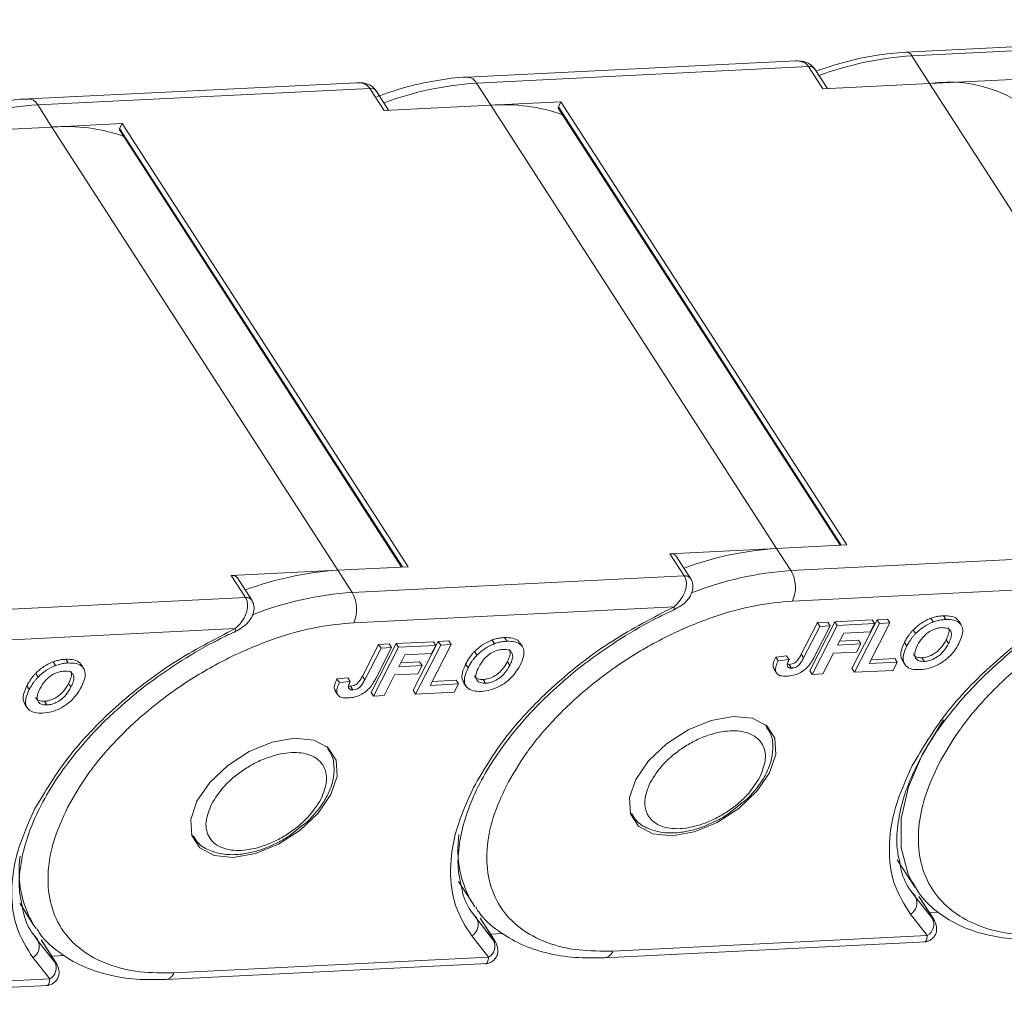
# Model space of a CAD drawing. Header units: millimetres. Extents: x 3378 to 3879, y -297 to 55.
# Tile 23 of 31: x 3682 to 3714, y 0 to 32. Entities that reach past the tile are written whole.
import ezdxf

# ---------------------------------------------------------------- set-up
doc = ezdxf.new("R2010")
doc.units = ezdxf.units.MM

msp = doc.modelspace()

# ---------------------------------------------------------------- linework, layer by layer
at = {"color": 7, "linetype": 'Continuous', "lineweight": 15}
for p, q in [((3732.574, 32.055), (3711.15, 30.994)), ((3711.336, 30.874), (3732.865, 31.94)), ((3707.548, 30.706), (3696.803, 30.174)), ((3711.92, 29.969), (3711.336, 30.874)), ((3697.101, 29.983), (3707.964, 30.52)), ((3707.964, 30.52), (3708.431, 29.796)), ((3708.58, 29.803), (3708.169, 30.439)), ((3718.379, 30.289), (3711.92, 29.969)), ((3693.196, 29.996), (3682.451, 29.464)), ((3697.568, 29.258), (3697.101, 29.983)), ((3708.431, 29.796), (3711.92, 29.969)), ((3711.92, 29.969), (3721.272, 15.481)), ((3682.748, 29.272), (3693.611, 29.81)), ((3693.611, 29.81), (3694.079, 29.085)), ((3694.228, 29.093), (3693.817, 29.729)), ((3699.865, 29.372), (3697.568, 29.258)), ((3699.865, 29.372), (3699.78, 29.207)), ((3709.216, 14.884), (3699.865, 29.372)), ((3683.216, 28.547), (3682.748, 29.272)), ((3694.079, 29.085), (3697.568, 29.258)), ((3697.568, 29.258), (3706.919, 14.77)), ((3699.778, 29.163), (3709.002, 14.873)), ((3709.031, 14.875), (3699.78, 29.207)), ((3679.727, 28.375), (3683.216, 28.547)), ((3685.512, 28.661), (3683.216, 28.547)), ((3683.216, 28.547), (3692.567, 14.059)), ((3685.426, 28.452), (3694.649, 14.162)), ((3685.512, 28.661), (3685.428, 28.497)), ((3694.679, 14.164), (3685.428, 28.497)), ((3694.864, 14.173), (3685.512, 28.661)), ((3706.919, 14.77), (3709.216, 14.884)), ((3706.919, 14.77), (3703.43, 14.597)), ((3703.43, 14.597), (3703.898, 13.873)), ((3704.103, 13.792), (3703.636, 14.516)), ((3707.387, 14.046), (3706.919, 14.77)), ((3718.25, 14.583), (3707.387, 14.046)), ((3692.567, 14.059), (3694.864, 14.173)), ((3692.567, 14.059), (3689.078, 13.887)), ((3689.078, 13.887), (3689.545, 13.162)), ((3693.035, 13.335), (3692.567, 14.059)), ((3703.898, 13.873), (3693.035, 13.335)), ((3689.751, 13.081), (3689.284, 13.806)), ((3704.1, 13.798), (3704.103, 13.792)), ((3707.436, 13.051), (3717.917, 13.57)), ((3689.545, 13.162), (3678.682, 12.624)), ((3689.747, 13.087), (3689.751, 13.081)), ((3693.084, 12.341), (3703.565, 12.859)), ((3712.373, 12.568), (3712.451, 12.447)), ((3707.722, 11.309), (3708.252, 12.344)), ((3708.006, 10.774), (3708.826, 12.372)), ((3708.084, 10.653), (3708.904, 12.252)), ((3708.675, 12.24), (3708.158, 11.233)), ((3708.252, 12.344), (3708.597, 12.361)), ((3708.252, 12.344), (3708.33, 12.223)), ((3708.33, 12.223), (3708.675, 12.24)), ((3708.597, 12.361), (3708.675, 12.24)), ((3708.826, 12.372), (3710.045, 12.433)), ((3708.826, 12.372), (3708.904, 12.252)), ((3708.904, 12.252), (3710.123, 12.312)), ((3709.384, 10.842), (3710.204, 12.441)), ((3709.462, 10.722), (3710.282, 12.32)), ((3710.627, 12.337), (3709.944, 11.005)), ((3710.123, 12.312), (3709.986, 12.046)), ((3710.045, 12.433), (3710.123, 12.312)), ((3710.204, 12.441), (3710.549, 12.458)), ((3710.204, 12.441), (3710.282, 12.32)), ((3710.282, 12.32), (3710.627, 12.337)), ((3710.549, 12.458), (3710.627, 12.337)), ((3711.963, 12.486), (3712.04, 12.366)), ((3712.953, 12.272), (3712.875, 12.392)), ((3678.731, 11.63), (3689.213, 12.149)), ((3707.8, 11.189), (3708.33, 12.223)), ((3709.112, 12.002), (3708.912, 11.613)), ((3709.986, 12.046), (3709.112, 12.002)), ((3711.387, 12.107), (3711.465, 11.986)), ((3693.369, 10.599), (3693.9, 11.633)), ((3693.653, 10.063), (3694.473, 11.662)), ((3693.9, 11.633), (3694.245, 11.65)), ((3693.9, 11.633), (3693.978, 11.513)), ((3694.245, 11.65), (3694.323, 11.53)), ((3694.473, 11.662), (3695.693, 11.722)), ((3694.473, 11.662), (3694.551, 11.541)), ((3694.551, 11.541), (3695.77, 11.601)), ((3695.032, 10.132), (3695.852, 11.73)), ((3695.11, 10.011), (3695.93, 11.609)), ((3696.275, 11.626), (3695.591, 10.294)), ((3695.77, 11.601), (3695.634, 11.335)), ((3695.693, 11.722), (3695.77, 11.601)), ((3695.852, 11.73), (3696.197, 11.747)), ((3695.852, 11.73), (3695.93, 11.609)), ((3695.93, 11.609), (3696.275, 11.626)), ((3696.197, 11.747), (3696.275, 11.626)), ((3697.61, 11.776), (3697.688, 11.655)), ((3698.02, 11.857), (3698.098, 11.737)), ((3698.601, 11.561), (3698.523, 11.682)), ((3708.912, 11.613), (3709.671, 11.651)), ((3708.978, 11.741), (3709.593, 11.771)), ((3709.671, 11.651), (3709.535, 11.384)), ((3709.593, 11.771), (3709.671, 11.651)), ((3711.099, 11.697), (3711.177, 11.576)), ((3712.542, 11.658), (3712.464, 11.779)), ((3693.447, 10.478), (3693.978, 11.513)), ((3693.731, 9.943), (3694.551, 11.541)), ((3694.323, 11.53), (3693.806, 10.522)), ((3693.978, 11.513), (3694.323, 11.53)), ((3694.76, 11.292), (3694.56, 10.902)), ((3695.634, 11.335), (3694.76, 11.292)), ((3697.035, 11.396), (3697.113, 11.276)), ((3707.8, 11.189), (3707.722, 11.309)), ((3708.776, 11.347), (3708.429, 10.67)), ((3709.535, 11.384), (3708.776, 11.347)), ((3683.258, 11.065), (3683.336, 10.944)), ((3683.668, 11.147), (3683.746, 11.026)), ((3684.248, 10.85), (3684.17, 10.971)), ((3694.626, 11.03), (3695.241, 11.061)), ((3695.241, 11.061), (3695.319, 10.94)), ((3696.746, 10.986), (3696.824, 10.865)), ((3698.189, 10.948), (3698.111, 11.068)), ((3706.89, 11.218), (3707.246, 11.256)), ((3706.89, 11.218), (3706.968, 11.097)), ((3707.324, 11.135), (3706.968, 11.097)), ((3707.246, 11.256), (3707.324, 11.135)), ((3707.33, 10.98), (3707.408, 10.859)), ((3709.944, 11.005), (3710.864, 11.051)), ((3710.009, 11.133), (3710.786, 11.171)), ((3710.864, 11.051), (3710.727, 10.784)), ((3710.786, 11.171), (3710.864, 11.051)), ((3711.031, 11.104), (3711.109, 10.983)), ((3711.673, 11.195), (3711.751, 11.074)), ((3682.683, 10.686), (3682.761, 10.565)), ((3694.423, 10.636), (3694.076, 9.96)), ((3695.182, 10.674), (3694.423, 10.636)), ((3694.56, 10.902), (3695.319, 10.94)), ((3695.319, 10.94), (3695.182, 10.674)), ((3706.833, 10.825), (3706.911, 10.704)), ((3708.006, 10.774), (3708.084, 10.653)), ((3708.429, 10.67), (3708.084, 10.653)), ((3709.384, 10.842), (3709.462, 10.722)), ((3710.727, 10.784), (3709.462, 10.722)), ((3683.837, 10.237), (3683.759, 10.358)), ((3692.538, 10.507), (3692.893, 10.545)), ((3692.538, 10.507), (3692.616, 10.387)), ((3692.971, 10.424), (3692.616, 10.387)), ((3692.893, 10.545), (3692.971, 10.424)), ((3693.447, 10.478), (3693.369, 10.599)), ((3695.591, 10.294), (3696.512, 10.34)), ((3695.657, 10.422), (3696.434, 10.461)), ((3696.512, 10.34), (3696.375, 10.074)), ((3696.434, 10.461), (3696.512, 10.34)), ((3696.679, 10.393), (3696.757, 10.273)), ((3697.32, 10.485), (3697.398, 10.364)), ((3682.394, 10.275), (3682.472, 10.155)), ((3692.481, 10.114), (3692.559, 9.993)), ((3692.978, 10.27), (3693.055, 10.149)), ((3693.653, 10.063), (3693.731, 9.943)), ((3695.032, 10.132), (3695.11, 10.011)), ((3696.375, 10.074), (3695.11, 10.011)), ((3682.326, 9.683), (3682.404, 9.562)), ((3682.968, 9.774), (3683.046, 9.653)), ((3694.076, 9.96), (3693.731, 9.943)), ((3706.559, 9.002), (3706.609, 8.93)), ((3706.602, 8.942), (3706.567, 8.996)), ((3692.207, 8.291), (3692.257, 8.22)), ((3692.249, 8.231), (3692.214, 8.285)), ((3702.167, 6.077), (3702.128, 6.142)), ((3702.131, 6.132), (3702.165, 6.079)), ((3705.311, 6.074), (3705.742, 6.41)), ((3690.959, 5.363), (3691.39, 5.7)), ((3687.814, 5.366), (3687.776, 5.431)), ((3687.778, 5.422), (3687.813, 5.368)), ((3710.865, 4.594), (3711.449, 3.689)), ((3696.512, 3.884), (3696.98, 3.159)), ((3711.463, 3.368), (3711.301, 3.593)), ((3711.449, 3.689), (3711.349, 3.857)), ((3711.382, 3.492), (3711.463, 3.368)), ((3712.014, 2.668), (3711.463, 3.368)), ((3711.58, 3.383), (3711.572, 3.394)), ((3711.572, 3.394), (3712.039, 2.67)), ((3712.048, 2.658), (3711.58, 3.383)), ((3682.16, 3.173), (3682.627, 2.449)), ((3697.051, 3.055), (3696.98, 3.159)), ((3697.11, 2.657), (3696.949, 2.883)), ((3697.03, 2.782), (3697.11, 2.657)), ((3697.662, 1.958), (3697.11, 2.657)), ((3697.228, 2.672), (3697.219, 2.683)), ((3697.219, 2.683), (3697.687, 1.959)), ((3697.695, 1.948), (3697.228, 2.672)), ((3711.848, 2.117), (3711.296, 2.816)), ((3712.201, 2.882), (3711.913, 2.867)), ((3712.039, 2.67), (3712.048, 2.658)), ((3712.048, 2.658), (3712.051, 2.653)), ((3682.698, 2.344), (3682.627, 2.449)), ((3682.758, 1.946), (3682.596, 2.172)), ((3682.677, 2.071), (3682.758, 1.946)), ((3683.31, 1.247), (3682.758, 1.946)), ((3682.875, 1.961), (3682.867, 1.973)), ((3682.867, 1.973), (3683.335, 1.248)), ((3683.343, 1.237), (3682.875, 1.961)), ((3697.495, 1.406), (3696.944, 2.105)), ((3697.973, 2.177), (3697.56, 2.157)), ((3697.687, 1.959), (3697.695, 1.948)), ((3697.695, 1.948), (3697.698, 1.942)), ((3701.564, 1.608), (3711.848, 2.117)), ((3701.288, 1.387), (3711.812, 1.908)), ((3683.143, 0.695), (3682.591, 1.395)), ((3683.62, 1.467), (3683.208, 1.446)), ((3687.212, 0.897), (3697.495, 1.406)), ((3683.335, 1.248), (3683.343, 1.237)), ((3683.343, 1.237), (3683.346, 1.232)), ((3686.935, 0.677), (3697.46, 1.198)), ((3672.86, 0.186), (3683.143, 0.695)), ((3672.583, -0.034), (3683.107, 0.487))]:
    msp.add_line(p, q, dxfattribs=at)
at = {"color": 7, "linetype": 'Continuous', "lineweight": 15, "flags": 128}
for points in [[(3703.546, 12.76), (3703.557, 12.763), (3703.567, 12.781), (3703.57, 12.814), (3703.565, 12.859)], [(3689.194, 12.049), (3689.205, 12.053), (3689.215, 12.071), (3689.218, 12.103), (3689.213, 12.149)], [(3706.689, 7.438), (3706.273, 6.83), (3705.683, 6.271), (3704.977, 5.816), (3704.225, 5.508), (3703.5, 5.379), (3702.872, 5.441), (3702.404, 5.688), (3702.142, 6.096), (3702.11, 6.624), (3702.312, 7.221), (3702.728, 7.829), (3703.318, 8.388), (3704.023, 8.843), (3704.775, 9.15), (3705.501, 9.279), (3706.128, 9.217), (3706.596, 8.971), (3706.859, 8.563), (3706.891, 8.035), (3706.689, 7.438)], [(3711.349, 3.857), (3711.217, 4.126), (3710.991, 4.985), (3710.996, 5.945), (3711.231, 6.976), (3711.689, 8.049), (3712.356, 9.13), (3712.384, 9.169)], [(3692.337, 6.727), (3691.92, 6.119), (3691.331, 5.56), (3690.625, 5.105), (3689.873, 4.798), (3689.147, 4.669), (3688.52, 4.731), (3688.052, 4.978), (3687.789, 5.385), (3687.757, 5.913), (3687.959, 6.51), (3688.376, 7.118), (3688.965, 7.677), (3689.671, 8.133), (3690.423, 8.44), (3691.148, 8.569), (3691.776, 8.507), (3692.244, 8.26), (3692.507, 7.853), (3692.539, 7.324), (3692.337, 6.727)]]:
    msp.add_lwpolyline(points, dxfattribs=at)
at = {"color": 7, "linetype": 'Continuous', "lineweight": 15}
for centre, radius, start, end in [((3711.146, 30.783), 0.211, 25.5746, 88.8861), ((3712.04, 20.143), 10.755, 93.7533, 110.3175), ((3708.001, 30.312), 0.211, 36.974, 100.011), ((3697.806, 19.245), 10.76, 93.7576, 110.3133), ((3696.796, 29.837), 0.337, 25.5699, 88.933), ((3712.557, 25.706), 4.31, 38.4888, 98.4962), ((3693.648, 29.602), 0.211, 36.974, 100.011), ((3682.444, 29.126), 0.337, 25.5699, 88.933), ((3683.453, 18.535), 10.76, 93.7576, 110.3133), ((3698.012, 23.557), 5.719, 70.5478, 94.4516), ((3699.816, 29.183), 0.0433, 146.4779, 207.8845), ((3683.66, 22.846), 5.719, 70.5478, 94.4516), ((3685.464, 28.473), 0.0433, 146.4779, 207.8845), ((3703.467, 14.389), 0.211, 36.974, 100.011), ((3707.625, 4.033), 10.76, 93.7576, 110.3133), ((3689.115, 13.678), 0.211, 36.974, 100.011), ((3693.272, 3.322), 10.76, 93.7576, 110.3133), ((3703.934, 13.662), 0.214, 39.3326, 99.7639), ((3708.109, 3.201), 10.869, 93.8089, 111.4921), ((3706.452, 13.501), 1.082, 335.4428, 30.2318), ((3693.757, 2.49), 10.869, 93.8089, 111.4921), ((3692.1, 12.79), 1.082, 335.4428, 30.2318), ((3689.582, 12.951), 0.214, 39.3326, 99.7639), ((3699.913, 4.922), 3.422, 171.6495, 211.0055), ((3685.56, 4.211), 3.422, 171.6495, 211.0055), ((3711.086, 3.18), 0.421, 299.9491, 26.4223), ((3696.734, 2.47), 0.421, 299.9491, 26.4223), ((3711.638, 2.481), 0.421, 299.9491, 26.4223), ((3682.381, 1.759), 0.421, 299.9491, 26.4223), ((3697.285, 1.771), 0.421, 299.9491, 26.4223), ((3701.235, 1.738), 0.355, 278.726, 338.441), ((3682.933, 1.06), 0.421, 299.9491, 26.4223), ((3686.882, 1.027), 0.355, 278.726, 338.441)]:
    msp.add_arc(centre, radius, start, end, dxfattribs=at)
for points, knots in [([(3711.15, 30.993), (3710.821, 30.966), (3710.171, 30.911), (3709.176, 30.696), (3708.517, 30.479), (3708.2, 30.374)], [0, 0, 0, 0, 0.346878, 0.686398, 1, 1, 1, 1]), ([(3708.165, 30.445), (3708.136, 30.483), (3708.082, 30.552), (3707.956, 30.637), (3707.777, 30.704), (3707.629, 30.705), (3707.545, 30.706)], [0, 0, 0, 0, 0.2062688, 0.3824797, 0.6482471, 1, 1, 1, 1]), ([(3707.964, 30.52), (3707.939, 30.552), (3707.887, 30.617), (3707.779, 30.676), (3707.664, 30.707), (3707.585, 30.705), (3707.548, 30.704)], [0, 0, 0, 0, 0.259088, 0.529724, 0.78015, 1, 1, 1, 1]), ([(3693.813, 29.735), (3693.784, 29.772), (3693.73, 29.841), (3693.603, 29.926), (3693.424, 29.993), (3693.277, 29.995), (3693.192, 29.995)], [0, 0, 0, 0, 0.206269, 0.38248, 0.648247, 1, 1, 1, 1]), ([(3693.611, 29.81), (3693.586, 29.842), (3693.535, 29.907), (3693.427, 29.965), (3693.312, 29.997), (3693.233, 29.994), (3693.196, 29.993)], [0, 0, 0, 0, 0.2590884, 0.5297243, 0.7801504, 1, 1, 1, 1]), ([(3696.803, 30.172), (3696.793, 30.173), (3696.463, 30.177), (3695.773, 30.069), (3694.793, 29.87), (3694.148, 29.648), (3693.845, 29.543)], [0, 0, 0, 0, 0.010168, 0.361832, 0.700648, 1, 1, 1, 1]), ([(3682.45, 29.462), (3682.441, 29.462), (3682.11, 29.466), (3681.421, 29.358), (3680.465, 29.166), (3679.846, 28.953), (3679.568, 28.857)], [0, 0, 0, 0, 0.0104294, 0.3711195, 0.7186308, 1, 1, 1, 1]), ([(3703.565, 12.859), (3703.637, 12.93), (3703.78, 13.071), (3703.904, 13.3), (3703.958, 13.487), (3703.972, 13.629), (3703.956, 13.762), (3703.917, 13.836), (3703.898, 13.873)], [0, 0, 0, 0, 0.247995, 0.498151, 0.630033, 0.748815, 0.87713, 1, 1, 1, 1]), ([(3712.215, 7.711), (3712.421, 8.073), (3712.847, 8.818), (3713.782, 9.939), (3714.938, 11.029), (3716.286, 12.017), (3717.742, 12.839), (3719.212, 13.443), (3720.618, 13.834), (3721.472, 13.914), (3721.887, 13.954)], [0, 0, 0, 0, 0.116516, 0.240011, 0.368641, 0.5, 0.631359, 0.759989, 0.883484, 1, 1, 1, 1]), ([(3703.554, 12.762), (3703.632, 12.802), (3703.79, 12.884), (3703.964, 13.034), (3704.084, 13.192), (3704.163, 13.358), (3704.187, 13.532), (3704.161, 13.686), (3704.12, 13.76), (3704.099, 13.798)], [0, 0, 0, 0, 0.193695, 0.390951, 0.501943, 0.632307, 0.798882, 0.897194, 1, 1, 1, 1]), ([(3711.354, 7.669), (3711.689, 8.234), (3712.371, 9.384), (3713.961, 11.032), (3715.839, 12.503), (3717.233, 13.218), (3717.917, 13.57)], [0, 0, 0, 0, 0.245823, 0.5, 0.754177, 1, 1, 1, 1]), ([(3689.202, 12.051), (3689.28, 12.091), (3689.438, 12.173), (3689.612, 12.323), (3689.732, 12.481), (3689.81, 12.648), (3689.834, 12.821), (3689.808, 12.975), (3689.768, 13.049), (3689.747, 13.087)], [0, 0, 0, 0, 0.193695, 0.390951, 0.501943, 0.632307, 0.798882, 0.897194, 1, 1, 1, 1]), ([(3689.213, 12.149), (3689.284, 12.219), (3689.428, 12.36), (3689.552, 12.589), (3689.606, 12.777), (3689.619, 12.918), (3689.604, 13.051), (3689.565, 13.126), (3689.545, 13.162)], [0, 0, 0, 0, 0.247995, 0.498151, 0.630033, 0.748815, 0.87713, 1, 1, 1, 1]), ([(3707.436, 13.051), (3707.035, 13.013), (3706.208, 12.935), (3704.848, 12.557), (3703.426, 11.973), (3702.017, 11.177), (3700.713, 10.221), (3699.594, 9.166), (3698.689, 8.082), (3698.278, 7.361), (3698.078, 7.011)], [0, 0, 0, 0, 0.116516, 0.240011, 0.368641, 0.5, 0.631359, 0.759989, 0.883484, 1, 1, 1, 1]), ([(3697.001, 6.958), (3697.336, 7.524), (3698.018, 8.674), (3699.608, 10.322), (3701.487, 11.793), (3702.88, 12.508), (3703.565, 12.859)], [0, 0, 0, 0, 0.245823, 0.5, 0.754177, 1, 1, 1, 1]), ([(3702.907, 12.444), (3703.065, 12.526), (3703.279, 12.638), (3703.497, 12.732), (3703.555, 12.757)], [0, 0, 0, 0, 0.735992, 1, 1, 1, 1]), ([(3711.963, 12.486), (3711.989, 12.495), (3712.042, 12.514), (3712.116, 12.532), (3712.184, 12.547), (3712.248, 12.557), (3712.311, 12.564), (3712.352, 12.567), (3712.373, 12.568)], [0, 0, 0, 0, 0.185429, 0.37219, 0.527708, 0.683877, 0.841678, 1, 1, 1, 1]), ([(3712.373, 12.568), (3712.465, 12.566), (3712.651, 12.563), (3712.821, 12.487), (3712.857, 12.405), (3712.865, 12.386)], [0, 0, 0, 0, 0.434507, 0.873924, 1, 1, 1, 1]), ([(3693.084, 12.341), (3692.683, 12.303), (3691.856, 12.224), (3690.496, 11.847), (3689.074, 11.262), (3687.665, 10.467), (3686.36, 9.511), (3685.241, 8.456), (3684.337, 7.372), (3683.925, 6.651), (3683.725, 6.301)], [0, 0, 0, 0, 0.116516, 0.240011, 0.368641, 0.5, 0.631359, 0.759989, 0.883484, 1, 1, 1, 1]), ([(3701.665, 11.723), (3702.065, 11.973), (3702.474, 12.228), (3702.898, 12.44), (3702.907, 12.444)], [0, 0, 0, 0, 0.979266, 1, 1, 1, 1]), ([(3711.387, 12.107), (3711.429, 12.146), (3711.511, 12.225), (3711.69, 12.357), (3711.847, 12.443), (3711.951, 12.482), (3711.963, 12.486)], [0, 0, 0, 0, 0.2509005, 0.5021621, 0.9465313, 1, 1, 1, 1]), ([(3711.465, 11.986), (3711.507, 12.026), (3711.589, 12.104), (3711.768, 12.236), (3711.925, 12.322), (3712.029, 12.361), (3712.04, 12.366)], [0, 0, 0, 0, 0.2509005, 0.5021621, 0.9465313, 1, 1, 1, 1]), ([(3712.04, 12.366), (3712.067, 12.375), (3712.12, 12.393), (3712.193, 12.412), (3712.262, 12.426), (3712.326, 12.436), (3712.389, 12.443), (3712.43, 12.446), (3712.451, 12.447)], [0, 0, 0, 0, 0.185429, 0.37219, 0.527708, 0.683877, 0.841678, 1, 1, 1, 1]), ([(3712.451, 12.447), (3712.545, 12.446), (3712.734, 12.445), (3712.927, 12.336), (3713.014, 12.163), (3713.004, 11.934), (3712.926, 11.763), (3712.883, 11.668)], [0, 0, 0, 0, 0.203933, 0.41017, 0.593215, 0.773531, 1, 1, 1, 1]), ([(3714.213, 11.064), (3714.267, 11.114), (3714.515, 11.341), (3715.107, 11.813), (3715.674, 12.199), (3716.017, 12.433)], [0, 0, 0, 0, 0.09909, 0.454539, 1, 1, 1, 1]), ([(3682.649, 6.247), (3682.984, 6.813), (3683.666, 7.963), (3685.256, 9.611), (3687.135, 11.082), (3688.528, 11.797), (3689.213, 12.149)], [0, 0, 0, 0, 0.245823, 0.5, 0.754177, 1, 1, 1, 1]), ([(3688.555, 11.733), (3688.712, 11.816), (3688.927, 11.928), (3689.145, 12.021), (3689.202, 12.046)], [0, 0, 0, 0, 0.735992, 1, 1, 1, 1]), ([(3711.099, 11.697), (3711.11, 11.718), (3711.132, 11.761), (3711.171, 11.827), (3711.215, 11.896), (3711.266, 11.967), (3711.322, 12.038), (3711.366, 12.084), (3711.387, 12.107)], [0, 0, 0, 0, 0.15395, 0.308181, 0.478699, 0.649961, 0.824203, 1, 1, 1, 1]), ([(3711.177, 11.576), (3711.188, 11.597), (3711.21, 11.64), (3711.249, 11.706), (3711.293, 11.775), (3711.344, 11.846), (3711.4, 11.917), (3711.444, 11.963), (3711.465, 11.986)], [0, 0, 0, 0, 0.15395, 0.308181, 0.478699, 0.649961, 0.824203, 1, 1, 1, 1]), ([(3711.527, 11.604), (3711.577, 11.691), (3711.654, 11.826), (3711.832, 11.999), (3712.001, 12.104), (3712.172, 12.167), (3712.271, 12.176), (3712.318, 12.181)], [0, 0, 0, 0, 0.319417, 0.499226, 0.680002, 0.847806, 1, 1, 1, 1]), ([(3712.318, 12.181), (3712.389, 12.179), (3712.508, 12.174), (3712.609, 12.093), (3712.649, 11.977), (3712.62, 11.824), (3712.567, 11.711), (3712.542, 11.658)], [0, 0, 0, 0, 0.241919, 0.409044, 0.576174, 0.800887, 1, 1, 1, 1]), ([(3712.531, 12.184), (3712.542, 12.159), (3712.574, 12.09), (3712.541, 11.944), (3712.488, 11.832), (3712.464, 11.779)], [0, 0, 0, 0, 0.233051, 0.639689, 1, 1, 1, 1]), ([(3687.312, 11.012), (3687.713, 11.262), (3688.122, 11.518), (3688.546, 11.729), (3688.555, 11.733)], [0, 0, 0, 0, 0.979266, 1, 1, 1, 1]), ([(3697.035, 11.396), (3697.076, 11.436), (3697.159, 11.514), (3697.337, 11.646), (3697.494, 11.732), (3697.599, 11.772), (3697.61, 11.776)], [0, 0, 0, 0, 0.2509005, 0.5021621, 0.9465313, 1, 1, 1, 1]), ([(3697.113, 11.276), (3697.154, 11.315), (3697.237, 11.394), (3697.415, 11.525), (3697.572, 11.611), (3697.677, 11.651), (3697.688, 11.655)], [0, 0, 0, 0, 0.2509005, 0.5021621, 0.9465313, 1, 1, 1, 1]), ([(3697.61, 11.776), (3697.636, 11.785), (3697.689, 11.803), (3697.763, 11.822), (3697.832, 11.836), (3697.896, 11.846), (3697.959, 11.854), (3698, 11.856), (3698.02, 11.857)], [0, 0, 0, 0, 0.185429, 0.37219, 0.527708, 0.683877, 0.841678, 1, 1, 1, 1]), ([(3697.688, 11.655), (3697.714, 11.664), (3697.767, 11.682), (3697.841, 11.701), (3697.91, 11.715), (3697.974, 11.725), (3698.037, 11.733), (3698.078, 11.735), (3698.098, 11.737)], [0, 0, 0, 0, 0.185429, 0.37219, 0.527708, 0.683877, 0.841678, 1, 1, 1, 1]), ([(3698.02, 11.857), (3698.113, 11.856), (3698.299, 11.852), (3698.469, 11.776), (3698.505, 11.694), (3698.512, 11.676)], [0, 0, 0, 0, 0.434507, 0.873924, 1, 1, 1, 1]), ([(3698.098, 11.737), (3698.192, 11.736), (3698.381, 11.734), (3698.575, 11.626), (3698.662, 11.452), (3698.651, 11.224), (3698.573, 11.052), (3698.53, 10.957)], [0, 0, 0, 0, 0.203933, 0.41017, 0.593215, 0.773531, 1, 1, 1, 1]), ([(3699.861, 10.353), (3699.915, 10.403), (3700.163, 10.63), (3700.755, 11.102), (3701.322, 11.489), (3701.665, 11.723)], [0, 0, 0, 0, 0.0990896, 0.4545392, 1, 1, 1, 1]), ([(3711.041, 11.11), (3711.02, 11.143), (3710.966, 11.226), (3710.982, 11.433), (3711.057, 11.602), (3711.099, 11.697)], [0, 0, 0, 0, 0.223457, 0.567341, 1, 1, 1, 1]), ([(3711.751, 11.074), (3711.688, 11.077), (3711.576, 11.081), (3711.473, 11.158), (3711.427, 11.263), (3711.441, 11.416), (3711.495, 11.534), (3711.527, 11.604)], [0, 0, 0, 0, 0.213943, 0.387352, 0.56015, 0.741367, 1, 1, 1, 1]), ([(3712.883, 11.668), (3712.834, 11.581), (3712.736, 11.409), (3712.499, 11.156), (3712.206, 10.96), (3711.895, 10.837), (3711.711, 10.818), (3711.615, 10.808)], [0, 0, 0, 0, 0.204609, 0.411109, 0.621842, 0.801311, 1, 1, 1, 1]), ([(3712.464, 11.779), (3712.414, 11.692), (3712.335, 11.554), (3712.155, 11.379), (3711.98, 11.27), (3711.811, 11.209), (3711.715, 11.199), (3711.673, 11.195)], [0, 0, 0, 0, 0.319264, 0.504624, 0.690858, 0.864593, 1, 1, 1, 1]), ([(3712.542, 11.658), (3712.492, 11.571), (3712.413, 11.434), (3712.233, 11.258), (3712.058, 11.15), (3711.889, 11.088), (3711.793, 11.079), (3711.751, 11.074)], [0, 0, 0, 0, 0.319264, 0.504624, 0.690858, 0.864593, 1, 1, 1, 1]), ([(3696.746, 10.986), (3696.758, 11.007), (3696.78, 11.05), (3696.819, 11.116), (3696.863, 11.185), (3696.914, 11.256), (3696.97, 11.327), (3697.013, 11.373), (3697.035, 11.396)], [0, 0, 0, 0, 0.15395, 0.308181, 0.478699, 0.649961, 0.824203, 1, 1, 1, 1]), ([(3696.824, 10.865), (3696.836, 10.887), (3696.858, 10.929), (3696.897, 10.996), (3696.941, 11.064), (3696.992, 11.135), (3697.048, 11.206), (3697.091, 11.252), (3697.113, 11.276)], [0, 0, 0, 0, 0.15395, 0.308181, 0.478699, 0.649961, 0.824203, 1, 1, 1, 1]), ([(3697.175, 10.893), (3697.224, 10.98), (3697.302, 11.116), (3697.479, 11.289), (3697.649, 11.394), (3697.819, 11.456), (3697.919, 11.466), (3697.966, 11.47)], [0, 0, 0, 0, 0.319417, 0.499226, 0.680002, 0.847806, 1, 1, 1, 1]), ([(3697.966, 11.47), (3698.036, 11.468), (3698.155, 11.464), (3698.257, 11.382), (3698.297, 11.266), (3698.268, 11.113), (3698.214, 11.001), (3698.189, 10.948)], [0, 0, 0, 0, 0.241919, 0.409044, 0.576174, 0.800887, 1, 1, 1, 1]), ([(3698.178, 11.474), (3698.19, 11.449), (3698.222, 11.38), (3698.188, 11.233), (3698.136, 11.121), (3698.111, 11.068)], [0, 0, 0, 0, 0.2330507, 0.6396887, 1, 1, 1, 1]), ([(3707.33, 10.98), (3707.361, 10.983), (3707.412, 10.988), (3707.488, 11.016), (3707.551, 11.057), (3707.641, 11.157), (3707.687, 11.243), (3707.722, 11.309)], [0, 0, 0, 0, 0.184762, 0.299719, 0.415222, 0.547977, 1, 1, 1, 1]), ([(3711.615, 10.808), (3711.521, 10.809), (3711.332, 10.81), (3711.137, 10.916), (3711.05, 11.086), (3711.057, 11.31), (3711.134, 11.481), (3711.177, 11.576)], [0, 0, 0, 0, 0.205416, 0.413489, 0.592452, 0.772931, 1, 1, 1, 1]), ([(3711.673, 11.195), (3711.611, 11.198), (3711.5, 11.203), (3711.409, 11.26), (3711.392, 11.308), (3711.387, 11.321)], [0, 0, 0, 0, 0.4749595, 0.8599321, 1, 1, 1, 1]), ([(3682.683, 10.686), (3682.724, 10.725), (3682.806, 10.804), (3682.985, 10.935), (3683.142, 11.022), (3683.247, 11.061), (3683.258, 11.065)], [0, 0, 0, 0, 0.2509005, 0.5021621, 0.9465313, 1, 1, 1, 1]), ([(3683.258, 11.065), (3683.284, 11.074), (3683.337, 11.092), (3683.411, 11.111), (3683.48, 11.126), (3683.543, 11.136), (3683.607, 11.143), (3683.648, 11.145), (3683.668, 11.147)], [0, 0, 0, 0, 0.185429, 0.37219, 0.527708, 0.683877, 0.841678, 1, 1, 1, 1]), ([(3683.336, 10.944), (3683.362, 10.953), (3683.415, 10.972), (3683.489, 10.99), (3683.558, 11.005), (3683.621, 11.015), (3683.684, 11.022), (3683.725, 11.025), (3683.746, 11.026)], [0, 0, 0, 0, 0.185429, 0.37219, 0.527708, 0.683877, 0.841678, 1, 1, 1, 1]), ([(3683.668, 11.147), (3683.761, 11.145), (3683.947, 11.141), (3684.117, 11.066), (3684.152, 10.983), (3684.16, 10.965)], [0, 0, 0, 0, 0.434507, 0.873924, 1, 1, 1, 1]), ([(3683.746, 11.026), (3683.84, 11.025), (3684.029, 11.023), (3684.223, 10.915), (3684.309, 10.741), (3684.299, 10.513), (3684.221, 10.342), (3684.178, 10.246)], [0, 0, 0, 0, 0.203933, 0.41017, 0.593215, 0.773531, 1, 1, 1, 1]), ([(3685.508, 9.643), (3685.562, 9.692), (3685.811, 9.919), (3686.402, 10.391), (3686.969, 10.778), (3687.312, 11.012)], [0, 0, 0, 0, 0.0990896, 0.4545392, 1, 1, 1, 1]), ([(3696.689, 10.399), (3696.667, 10.432), (3696.613, 10.516), (3696.629, 10.722), (3696.704, 10.892), (3696.746, 10.986)], [0, 0, 0, 0, 0.223457, 0.567341, 1, 1, 1, 1]), ([(3698.53, 10.957), (3698.481, 10.871), (3698.383, 10.698), (3698.146, 10.445), (3697.854, 10.249), (3697.543, 10.127), (3697.359, 10.108), (3697.262, 10.098)], [0, 0, 0, 0, 0.204609, 0.411109, 0.621842, 0.801311, 1, 1, 1, 1]), ([(3698.111, 11.068), (3698.062, 10.981), (3697.983, 10.844), (3697.802, 10.668), (3697.627, 10.56), (3697.458, 10.498), (3697.362, 10.489), (3697.32, 10.485)], [0, 0, 0, 0, 0.319264, 0.504624, 0.690858, 0.864593, 1, 1, 1, 1]), ([(3706.84, 10.829), (3706.828, 10.848), (3706.792, 10.903), (3706.811, 11.042), (3706.863, 11.157), (3706.89, 11.218)], [0, 0, 0, 0, 0.194074, 0.569846, 1, 1, 1, 1]), ([(3707.249, 10.592), (3707.176, 10.593), (3707.052, 10.594), (3706.929, 10.662), (3706.874, 10.768), (3706.887, 10.92), (3706.94, 11.035), (3706.968, 11.097)], [0, 0, 0, 0, 0.24093, 0.409491, 0.578642, 0.775105, 1, 1, 1, 1]), ([(3707.268, 10.938), (3707.268, 10.951), (3707.267, 10.975), (3707.275, 11.012), (3707.287, 11.046), (3707.297, 11.075), (3707.31, 11.105), (3707.319, 11.125), (3707.324, 11.135)], [0, 0, 0, 0, 0.205288, 0.416473, 0.561717, 0.70725, 0.853541, 1, 1, 1, 1]), ([(3707.27, 10.985), (3707.284, 10.983), (3707.303, 10.979), (3707.324, 10.98), (3707.33, 10.98)], [0, 0, 0, 0, 0.7460011, 1, 1, 1, 1]), ([(3707.8, 11.189), (3707.778, 11.149), (3707.735, 11.07), (3707.668, 10.971), (3707.588, 10.908), (3707.517, 10.875), (3707.456, 10.863), (3707.419, 10.86), (3707.408, 10.859)], [0, 0, 0, 0, 0.2722235, 0.5466231, 0.6591264, 0.7710806, 0.9347916, 1, 1, 1, 1]), ([(3708.158, 11.233), (3708.147, 11.211), (3708.125, 11.169), (3708.092, 11.111), (3708.061, 11.06), (3708.031, 11.016), (3708, 10.971), (3707.976, 10.942), (3707.963, 10.927)], [0, 0, 0, 0, 0.20827, 0.416707, 0.561481, 0.706573, 0.852825, 1, 1, 1, 1]), ([(3710.947, 4.509), (3710.913, 4.655), (3710.828, 5.025), (3710.861, 5.707), (3711.025, 6.52), (3711.337, 7.367), (3711.781, 8.225), (3712.342, 9.071), (3713.008, 9.889), (3713.639, 10.554), (3714.065, 10.933), (3714.213, 11.064)], [0, 0, 0, 0, 0.083598, 0.211712, 0.337016, 0.460868, 0.583458, 0.704213, 0.820912, 0.937959, 1, 1, 1, 1]), ([(3682.394, 10.275), (3682.405, 10.297), (3682.427, 10.339), (3682.467, 10.406), (3682.51, 10.474), (3682.561, 10.545), (3682.618, 10.616), (3682.661, 10.663), (3682.683, 10.686)], [0, 0, 0, 0, 0.15395, 0.308181, 0.478699, 0.649961, 0.824203, 1, 1, 1, 1]), ([(3682.761, 10.565), (3682.802, 10.604), (3682.884, 10.683), (3683.063, 10.815), (3683.22, 10.901), (3683.325, 10.94), (3683.336, 10.944)], [0, 0, 0, 0, 0.2509005, 0.5021621, 0.9465313, 1, 1, 1, 1]), ([(3682.822, 10.182), (3682.872, 10.269), (3682.949, 10.405), (3683.127, 10.578), (3683.297, 10.683), (3683.467, 10.745), (3683.566, 10.755), (3683.614, 10.76)], [0, 0, 0, 0, 0.319417, 0.499226, 0.680002, 0.847806, 1, 1, 1, 1]), ([(3683.614, 10.76), (3683.684, 10.757), (3683.803, 10.753), (3683.904, 10.671), (3683.945, 10.555), (3683.915, 10.403), (3683.862, 10.29), (3683.837, 10.237)], [0, 0, 0, 0, 0.241919, 0.409044, 0.576174, 0.800887, 1, 1, 1, 1]), ([(3683.826, 10.763), (3683.838, 10.738), (3683.87, 10.669), (3683.836, 10.523), (3683.783, 10.41), (3683.759, 10.358)], [0, 0, 0, 0, 0.2330507, 0.6396887, 1, 1, 1, 1]), ([(3697.262, 10.098), (3697.168, 10.098), (3696.979, 10.1), (3696.785, 10.205), (3696.698, 10.376), (3696.704, 10.6), (3696.781, 10.77), (3696.824, 10.865)], [0, 0, 0, 0, 0.205416, 0.413489, 0.592452, 0.772931, 1, 1, 1, 1]), ([(3697.398, 10.364), (3697.336, 10.366), (3697.223, 10.37), (3697.121, 10.447), (3697.075, 10.552), (3697.088, 10.705), (3697.143, 10.823), (3697.175, 10.893)], [0, 0, 0, 0, 0.213943, 0.387352, 0.56015, 0.741367, 1, 1, 1, 1]), ([(3698.189, 10.948), (3698.139, 10.861), (3698.061, 10.723), (3697.88, 10.547), (3697.705, 10.439), (3697.536, 10.377), (3697.44, 10.368), (3697.398, 10.364)], [0, 0, 0, 0, 0.319264, 0.504624, 0.690858, 0.864593, 1, 1, 1, 1]), ([(3707.963, 10.927), (3707.924, 10.886), (3707.836, 10.796), (3707.661, 10.688), (3707.454, 10.611), (3707.323, 10.599), (3707.249, 10.592)], [0, 0, 0, 0, 0.206429, 0.456722, 0.693973, 1, 1, 1, 1]), ([(3707.408, 10.859), (3707.393, 10.859), (3707.364, 10.859), (3707.33, 10.867), (3707.304, 10.879), (3707.286, 10.895), (3707.274, 10.915), (3707.27, 10.93), (3707.268, 10.938)], [0, 0, 0, 0, 0.199415, 0.404779, 0.549305, 0.697938, 0.847272, 1, 1, 1, 1]), ([(3682.472, 10.155), (3682.483, 10.176), (3682.505, 10.219), (3682.545, 10.285), (3682.588, 10.354), (3682.639, 10.425), (3682.696, 10.496), (3682.739, 10.542), (3682.761, 10.565)], [0, 0, 0, 0, 0.15395, 0.308181, 0.478699, 0.649961, 0.824203, 1, 1, 1, 1]), ([(3683.759, 10.358), (3683.709, 10.271), (3683.631, 10.133), (3683.45, 9.957), (3683.275, 9.849), (3683.106, 9.787), (3683.01, 9.778), (3682.968, 9.774)], [0, 0, 0, 0, 0.319264, 0.504624, 0.690858, 0.864593, 1, 1, 1, 1]), ([(3692.488, 10.118), (3692.476, 10.137), (3692.44, 10.192), (3692.459, 10.331), (3692.51, 10.446), (3692.538, 10.507)], [0, 0, 0, 0, 0.194074, 0.569846, 1, 1, 1, 1]), ([(3692.897, 9.881), (3692.824, 9.882), (3692.7, 9.883), (3692.577, 9.951), (3692.522, 10.057), (3692.534, 10.209), (3692.587, 10.325), (3692.616, 10.387)], [0, 0, 0, 0, 0.24093, 0.409491, 0.578642, 0.775105, 1, 1, 1, 1]), ([(3692.916, 10.228), (3692.915, 10.24), (3692.914, 10.265), (3692.923, 10.302), (3692.934, 10.335), (3692.945, 10.365), (3692.958, 10.394), (3692.967, 10.414), (3692.971, 10.424)], [0, 0, 0, 0, 0.205288, 0.416473, 0.561717, 0.70725, 0.853541, 1, 1, 1, 1]), ([(3692.978, 10.27), (3693.009, 10.272), (3693.059, 10.277), (3693.136, 10.306), (3693.199, 10.346), (3693.289, 10.446), (3693.334, 10.532), (3693.369, 10.599)], [0, 0, 0, 0, 0.184762, 0.299719, 0.415222, 0.547977, 1, 1, 1, 1]), ([(3693.447, 10.478), (3693.426, 10.438), (3693.383, 10.359), (3693.316, 10.26), (3693.236, 10.197), (3693.165, 10.165), (3693.104, 10.152), (3693.066, 10.15), (3693.055, 10.149)], [0, 0, 0, 0, 0.2722235, 0.5466231, 0.6591264, 0.7710806, 0.9347916, 1, 1, 1, 1]), ([(3693.806, 10.522), (3693.795, 10.501), (3693.772, 10.458), (3693.74, 10.401), (3693.709, 10.349), (3693.679, 10.305), (3693.648, 10.26), (3693.623, 10.231), (3693.611, 10.216)], [0, 0, 0, 0, 0.20827, 0.416707, 0.561481, 0.706573, 0.852825, 1, 1, 1, 1]), ([(3696.594, 3.799), (3696.561, 3.945), (3696.475, 4.314), (3696.509, 4.997), (3696.672, 5.81), (3696.984, 6.657), (3697.429, 7.514), (3697.99, 8.36), (3698.656, 9.179), (3699.286, 9.843), (3699.713, 10.222), (3699.861, 10.353)], [0, 0, 0, 0, 0.083598, 0.211712, 0.337016, 0.460868, 0.583458, 0.704213, 0.820912, 0.937959, 1, 1, 1, 1]), ([(3697.32, 10.485), (3697.259, 10.487), (3697.148, 10.492), (3697.057, 10.549), (3697.04, 10.598), (3697.035, 10.611)], [0, 0, 0, 0, 0.47496, 0.859932, 1, 1, 1, 1]), ([(3682.336, 9.689), (3682.315, 9.722), (3682.261, 9.805), (3682.277, 10.012), (3682.352, 10.181), (3682.394, 10.275)], [0, 0, 0, 0, 0.223457, 0.567341, 1, 1, 1, 1]), ([(3682.91, 9.387), (3682.816, 9.388), (3682.627, 9.389), (3682.433, 9.494), (3682.345, 9.665), (3682.352, 9.889), (3682.429, 10.06), (3682.472, 10.155)], [0, 0, 0, 0, 0.205416, 0.413489, 0.592452, 0.772931, 1, 1, 1, 1]), ([(3683.046, 9.653), (3682.984, 9.655), (3682.871, 9.659), (3682.768, 9.736), (3682.722, 9.842), (3682.736, 9.995), (3682.79, 10.113), (3682.822, 10.182)], [0, 0, 0, 0, 0.213943, 0.387352, 0.56015, 0.741367, 1, 1, 1, 1]), ([(3684.178, 10.246), (3684.129, 10.16), (3684.031, 9.987), (3683.794, 9.734), (3683.502, 9.539), (3683.19, 9.416), (3683.007, 9.397), (3682.91, 9.387)], [0, 0, 0, 0, 0.204609, 0.411109, 0.621842, 0.801311, 1, 1, 1, 1]), ([(3683.837, 10.237), (3683.787, 10.15), (3683.709, 10.012), (3683.528, 9.837), (3683.353, 9.728), (3683.184, 9.667), (3683.088, 9.657), (3683.046, 9.653)], [0, 0, 0, 0, 0.319264, 0.504624, 0.690858, 0.864593, 1, 1, 1, 1]), ([(3693.611, 10.216), (3693.571, 10.176), (3693.483, 10.086), (3693.309, 9.978), (3693.101, 9.901), (3692.97, 9.888), (3692.897, 9.881)], [0, 0, 0, 0, 0.206429, 0.456722, 0.693973, 1, 1, 1, 1]), ([(3693.055, 10.149), (3693.041, 10.149), (3693.012, 10.148), (3692.978, 10.156), (3692.952, 10.168), (3692.934, 10.184), (3692.922, 10.204), (3692.918, 10.22), (3692.916, 10.228)], [0, 0, 0, 0, 0.199415, 0.404779, 0.549305, 0.697938, 0.847272, 1, 1, 1, 1]), ([(3692.918, 10.275), (3692.932, 10.272), (3692.951, 10.268), (3692.972, 10.269), (3692.978, 10.27)], [0, 0, 0, 0, 0.7460011, 1, 1, 1, 1]), ([(3682.968, 9.774), (3682.907, 9.777), (3682.795, 9.782), (3682.705, 9.839), (3682.687, 9.887), (3682.683, 9.9)], [0, 0, 0, 0, 0.47496, 0.859932, 1, 1, 1, 1]), ([(3682.242, 3.088), (3682.208, 3.234), (3682.123, 3.604), (3682.156, 4.286), (3682.32, 5.099), (3682.632, 5.946), (3683.076, 6.804), (3683.638, 7.649), (3684.303, 8.468), (3684.934, 9.133), (3685.361, 9.512), (3685.508, 9.643)], [0, 0, 0, 0, 0.083598, 0.211712, 0.337016, 0.460868, 0.583458, 0.704213, 0.820912, 0.937959, 1, 1, 1, 1]), ([(3702.784, 7.12), (3702.911, 7.322), (3703.108, 7.634), (3703.522, 8.018), (3703.885, 8.283), (3704.277, 8.505), (3704.794, 8.719), (3705.418, 8.846), (3705.942, 8.775), (3706.261, 8.603), (3706.44, 8.41), (3706.541, 8.167), (3706.573, 7.806), (3706.451, 7.497), (3706.372, 7.297)], [0, 0, 0, 0, 0.119721, 0.184895, 0.25, 0.315174, 0.380279, 0.5, 0.619721, 0.684895, 0.75, 0.815174, 0.880279, 1, 1, 1, 1]), ([(3705.742, 6.41), (3705.798, 6.452), (3705.934, 6.553), (3706.154, 6.79), (3706.409, 7.105), (3706.629, 7.493), (3706.774, 7.904), (3706.811, 8.328), (3706.759, 8.688), (3706.633, 8.858), (3706.592, 8.913)], [0, 0, 0, 0, 0.0606404, 0.1493995, 0.2940221, 0.4398828, 0.5940308, 0.7536074, 0.9203741, 1, 1, 1, 1]), ([(3688.432, 6.409), (3688.559, 6.611), (3688.756, 6.924), (3689.17, 7.307), (3689.532, 7.573), (3689.924, 7.795), (3690.441, 8.008), (3691.066, 8.135), (3691.589, 8.065), (3691.908, 7.893), (3692.087, 7.699), (3692.189, 7.457), (3692.221, 7.095), (3692.099, 6.787), (3692.02, 6.587)], [0, 0, 0, 0, 0.119721, 0.184895, 0.25, 0.315174, 0.380279, 0.5, 0.619721, 0.684895, 0.75, 0.815174, 0.880279, 1, 1, 1, 1]), ([(3691.39, 5.7), (3691.445, 5.741), (3691.582, 5.843), (3691.802, 6.08), (3692.056, 6.394), (3692.277, 6.783), (3692.422, 7.193), (3692.459, 7.618), (3692.406, 7.978), (3692.281, 8.148), (3692.24, 8.203)], [0, 0, 0, 0, 0.0606404, 0.1493995, 0.2940221, 0.4398828, 0.5940308, 0.7536074, 0.9203741, 1, 1, 1, 1]), ([(3711.296, 2.816), (3711.099, 3.127), (3710.7, 3.757), (3710.553, 4.956), (3710.73, 6.274), (3711.147, 7.207), (3711.354, 7.669)], [0, 0, 0, 0, 0.247221, 0.5, 0.752779, 1, 1, 1, 1]), ([(3723.929, 6.192), (3723.63, 5.889), (3723.016, 5.27), (3721.922, 4.417), (3720.71, 3.643), (3719.417, 2.999), (3718.107, 2.516), (3716.84, 2.213), (3715.671, 2.093), (3714.622, 2.142), (3713.687, 2.35), (3712.876, 2.728), (3712.221, 3.279), (3711.768, 3.991), (3711.541, 4.833), (3711.55, 5.762), (3711.762, 6.73), (3712.066, 7.389), (3712.215, 7.711)], [0, 0, 0, 0, 0.059209, 0.121152, 0.185061, 0.25, 0.314939, 0.378848, 0.440791, 0.5, 0.559209, 0.621152, 0.685061, 0.75, 0.814939, 0.878848, 0.940791, 1, 1, 1, 1]), ([(3706.372, 7.297), (3706.245, 7.095), (3706.049, 6.783), (3705.634, 6.399), (3705.272, 6.134), (3704.88, 5.912), (3704.363, 5.699), (3703.738, 5.572), (3703.215, 5.642), (3702.896, 5.814), (3702.717, 6.008), (3702.615, 6.25), (3702.583, 6.612), (3702.705, 6.92), (3702.784, 7.12)], [0, 0, 0, 0, 0.119721, 0.184895, 0.25, 0.315174, 0.380279, 0.5, 0.619721, 0.684895, 0.75, 0.815174, 0.880279, 1, 1, 1, 1]), ([(3696.944, 2.105), (3696.746, 2.416), (3696.347, 3.046), (3696.201, 4.245), (3696.377, 5.564), (3696.795, 6.497), (3697.001, 6.958)], [0, 0, 0, 0, 0.247221, 0.5, 0.752779, 1, 1, 1, 1]), ([(3698.078, 7.011), (3697.919, 6.663), (3697.593, 5.947), (3697.404, 4.898), (3697.47, 3.902), (3697.836, 3.028), (3698.481, 2.335), (3699.361, 1.864), (3700.395, 1.605), (3701.182, 1.607), (3701.564, 1.608)], [0, 0, 0, 0, 0.116516, 0.240011, 0.368641, 0.5, 0.631359, 0.759989, 0.883484, 1, 1, 1, 1]), ([(3692.02, 6.587), (3691.893, 6.385), (3691.696, 6.072), (3691.282, 5.689), (3690.919, 5.423), (3690.527, 5.201), (3690.01, 4.988), (3689.386, 4.861), (3688.862, 4.931), (3688.543, 5.103), (3688.364, 5.297), (3688.263, 5.539), (3688.231, 5.901), (3688.353, 6.209), (3688.432, 6.409)], [0, 0, 0, 0, 0.119721, 0.184895, 0.25, 0.315174, 0.380279, 0.5, 0.619721, 0.684895, 0.75, 0.815174, 0.880279, 1, 1, 1, 1]), ([(3682.591, 1.395), (3682.394, 1.706), (3681.995, 2.335), (3681.849, 3.534), (3682.025, 4.853), (3682.442, 5.786), (3682.649, 6.247)], [0, 0, 0, 0, 0.247221, 0.5, 0.752779, 1, 1, 1, 1]), ([(3683.725, 6.301), (3683.567, 5.953), (3683.241, 5.236), (3683.051, 4.187), (3683.118, 3.191), (3683.484, 2.318), (3684.129, 1.624), (3685.009, 1.153), (3686.043, 0.894), (3686.83, 0.896), (3687.212, 0.897)], [0, 0, 0, 0, 0.116516, 0.240011, 0.368641, 0.5, 0.631359, 0.759989, 0.883484, 1, 1, 1, 1]), ([(3702.186, 6.09), (3702.227, 6.019), (3702.349, 5.808), (3702.71, 5.595), (3703.189, 5.464), (3703.684, 5.464), (3704.141, 5.549), (3704.541, 5.672), (3704.788, 5.791), (3704.91, 5.85)], [0, 0, 0, 0, 0.092557, 0.274541, 0.450579, 0.627236, 0.764804, 0.88403, 1, 1, 1, 1]), ([(3704.91, 5.85), (3704.938, 5.862), (3705.076, 5.923), (3705.207, 6.007), (3705.311, 6.074)], [0, 0, 0, 0, 0.203288, 1, 1, 1, 1]), ([(3687.834, 5.38), (3687.875, 5.308), (3687.997, 5.098), (3688.357, 4.884), (3688.836, 4.754), (3689.331, 4.754), (3689.788, 4.838), (3690.189, 4.961), (3690.436, 5.08), (3690.558, 5.139)], [0, 0, 0, 0, 0.092557, 0.274541, 0.450579, 0.627236, 0.764804, 0.88403, 1, 1, 1, 1]), ([(3690.558, 5.139), (3690.586, 5.152), (3690.724, 5.212), (3690.855, 5.296), (3690.959, 5.363)], [0, 0, 0, 0, 0.203288, 1, 1, 1, 1]), ([(3711.462, 3.4), (3711.414, 3.453), (3711.197, 3.694), (3711.021, 4.063), (3710.962, 4.42), (3710.947, 4.509)], [0, 0, 0, 0, 0.174799, 0.792003, 1, 1, 1, 1]), ([(3711.359, 3.884), (3711.436, 3.741), (3711.65, 3.345), (3712.187, 2.85), (3712.916, 2.412), (3713.74, 2.129), (3714.649, 1.982), (3715.619, 1.967), (3716.623, 2.075), (3717.619, 2.29), (3718.556, 2.582), (3719.383, 2.91), (3720.162, 3.277), (3720.838, 3.642), (3721.272, 3.914), (3721.445, 4.023)], [0, 0, 0, 0, 0.056214, 0.155635, 0.246385, 0.336868, 0.426438, 0.514767, 0.601375, 0.685211, 0.762647, 0.830656, 0.88726, 0.954969, 1, 1, 1, 1]), ([(3697.11, 2.69), (3697.062, 2.743), (3696.844, 2.983), (3696.668, 3.353), (3696.609, 3.709), (3696.594, 3.799)], [0, 0, 0, 0, 0.174799, 0.792003, 1, 1, 1, 1]), ([(3682.757, 1.979), (3682.709, 2.032), (3682.492, 2.273), (3682.316, 2.642), (3682.257, 2.998), (3682.242, 3.088)], [0, 0, 0, 0, 0.174799, 0.792003, 1, 1, 1, 1]), ([(3697.077, 3.048), (3697.109, 2.994), (3697.29, 2.684), (3697.786, 2.262), (3698.534, 1.811), (3699.384, 1.527), (3700.302, 1.373), (3700.964, 1.384), (3701.288, 1.389)], [0, 0, 0, 0, 0.0435206, 0.2492234, 0.4384699, 0.628956, 0.8184381, 1, 1, 1, 1]), ([(3711.741, 1.905), (3711.788, 1.912), (3711.885, 1.926), (3712.012, 2.006), (3712.103, 2.116), (3712.149, 2.236), (3712.157, 2.356), (3712.136, 2.469), (3712.097, 2.573), (3712.063, 2.631), (3712.048, 2.658)], [0, 0, 0, 0, 0.136548, 0.281211, 0.420824, 0.554321, 0.682356, 0.802092, 0.909048, 1, 1, 1, 1]), ([(3712.039, 2.67), (3712.046, 2.659), (3712.06, 2.637), (3712.074, 2.613), (3712.082, 2.598), (3712.081, 2.591), (3712.063, 2.609), (3712.03, 2.649), (3712.014, 2.668)], [0, 0, 0, 0, 0.09517, 0.195508, 0.310112, 0.437792, 0.718545, 1, 1, 1, 1]), ([(3682.724, 2.337), (3682.756, 2.283), (3682.938, 1.974), (3683.433, 1.551), (3684.181, 1.1), (3685.031, 0.816), (3685.949, 0.663), (3686.612, 0.673), (3686.936, 0.678)], [0, 0, 0, 0, 0.043521, 0.249223, 0.43847, 0.628956, 0.818438, 1, 1, 1, 1]), ([(3697.388, 1.194), (3697.435, 1.201), (3697.533, 1.215), (3697.66, 1.295), (3697.751, 1.405), (3697.797, 1.526), (3697.804, 1.645), (3697.783, 1.758), (3697.745, 1.862), (3697.711, 1.921), (3697.695, 1.948)], [0, 0, 0, 0, 0.136548, 0.281211, 0.420824, 0.554321, 0.682356, 0.802092, 0.909048, 1, 1, 1, 1]), ([(3697.687, 1.959), (3697.694, 1.948), (3697.708, 1.926), (3697.722, 1.902), (3697.729, 1.887), (3697.729, 1.88), (3697.71, 1.898), (3697.678, 1.938), (3697.662, 1.958)], [0, 0, 0, 0, 0.09517, 0.195508, 0.310112, 0.437792, 0.718545, 1, 1, 1, 1]), ([(3711.741, 1.905), (3711.741, 1.905), (3711.776, 1.897), (3711.825, 1.949), (3711.84, 2.062), (3711.848, 2.117)], [0, 0, 0, 0, 0.0001, 0.514744, 1, 1, 1, 1]), ([(3697.388, 1.194), (3697.388, 1.194), (3697.424, 1.186), (3697.473, 1.239), (3697.488, 1.351), (3697.495, 1.406)], [0, 0, 0, 0, 0.0001, 0.514744, 1, 1, 1, 1]), ([(3683.036, 0.484), (3683.083, 0.49), (3683.18, 0.504), (3683.307, 0.584), (3683.399, 0.694), (3683.444, 0.815), (3683.452, 0.934), (3683.431, 1.048), (3683.393, 1.152), (3683.358, 1.21), (3683.343, 1.237)], [0, 0, 0, 0, 0.136548, 0.281211, 0.420824, 0.554321, 0.682356, 0.802092, 0.909048, 1, 1, 1, 1]), ([(3683.335, 1.248), (3683.342, 1.238), (3683.356, 1.216), (3683.369, 1.192), (3683.377, 1.176), (3683.377, 1.17), (3683.358, 1.187), (3683.326, 1.227), (3683.31, 1.247)], [0, 0, 0, 0, 0.09517, 0.195508, 0.310112, 0.437792, 0.718545, 1, 1, 1, 1]), ([(3683.036, 0.484), (3683.036, 0.484), (3683.071, 0.475), (3683.12, 0.528), (3683.135, 0.641), (3683.143, 0.695)], [0, 0, 0, 0, 0.0001, 0.514744, 1, 1, 1, 1])]:
    msp.add_open_spline(points, degree=3, knots=knots, dxfattribs=at)

doc.saveas('drawing.dxf')
